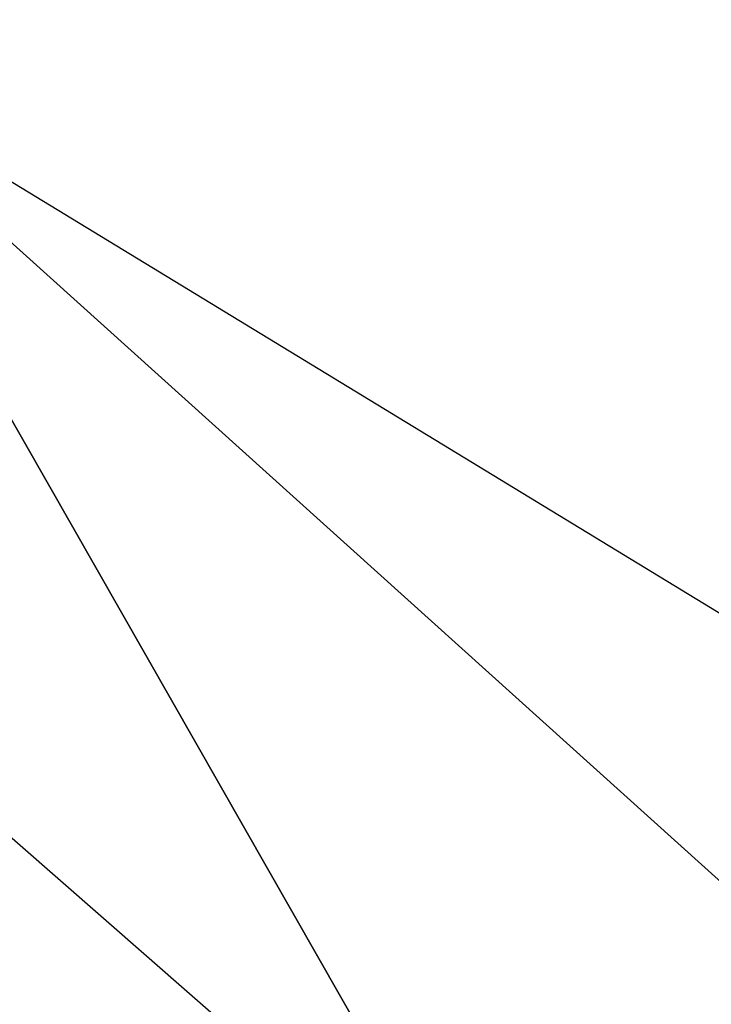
# Model space of a CAD drawing. Header units: millimetres. Extents: x 22 to 177, y -71 to 54.
# Tile 135 of 256: x 68.416 to 69.274, y -50.431 to -49.21. Entities that reach past the tile are written whole.
import ezdxf

# ---------------------------------------------------------------- set-up
doc = ezdxf.new("R2010")
doc.units = ezdxf.units.MM
doc.header["$LTSCALE"] = 25.4
doc.layers.get('0').update_dxf_attribs({"true_color": 0xff5454})

# ---------------------------------------------------------------- blocks, each defined once
blk = doc.blocks.new('PROFILE-IRIS-LED-20W-9004-9005-9006-9007.STL#2')
at = {"color": 18, "true_color": 0x000000}
mesh = blk.add_polyface(dxfattribs=at)
corners = [(68.9272, -8.3675, 120.8519), (70.2248, -7.9986, 120.6025), (95.5146, -60.9389, 48.44)]
mesh.append_faces([[corners[k] for k in face] for face in [(0, 1, 2)]], dxfattribs={"color": 18})
at = {"color": 7, "true_color": 0xffffff}
mesh = blk.add_polyface(dxfattribs=at)
corners = [(68.1483, -49.2548, 45.3783), (66.8761, -48.8851, 41.1053), (68.9973, -50.7419, 43.2907), (66.027, -47.3981, 43.1929)]
mesh.append_faces([[corners[k] for k in face] for face in [(0, 1, 2), (1, 0, 3)]], dxfattribs={"vtx0": -1, "color": 7})
mesh = blk.add_polyface(dxfattribs=at)
corners = [(71.4726, -52.2485, 45.3707), (68.1483, -49.2548, 45.3783), (68.9973, -50.7419, 43.2907), (70.6235, -50.7615, 47.4583)]
mesh.append_faces([[corners[k] for k in face] for face in [(0, 1, 2), (1, 0, 3)]], dxfattribs={"vtx0": -1, "color": 7})

msp = doc.modelspace()

# ---------------------------------------------------------------- block references
at = {"color": 0}
msp.add_blockref('PROFILE-IRIS-LED-20W-9004-9005-9006-9007.STL#2', (0, 0), dxfattribs=at)

doc.saveas('drawing.dxf')
